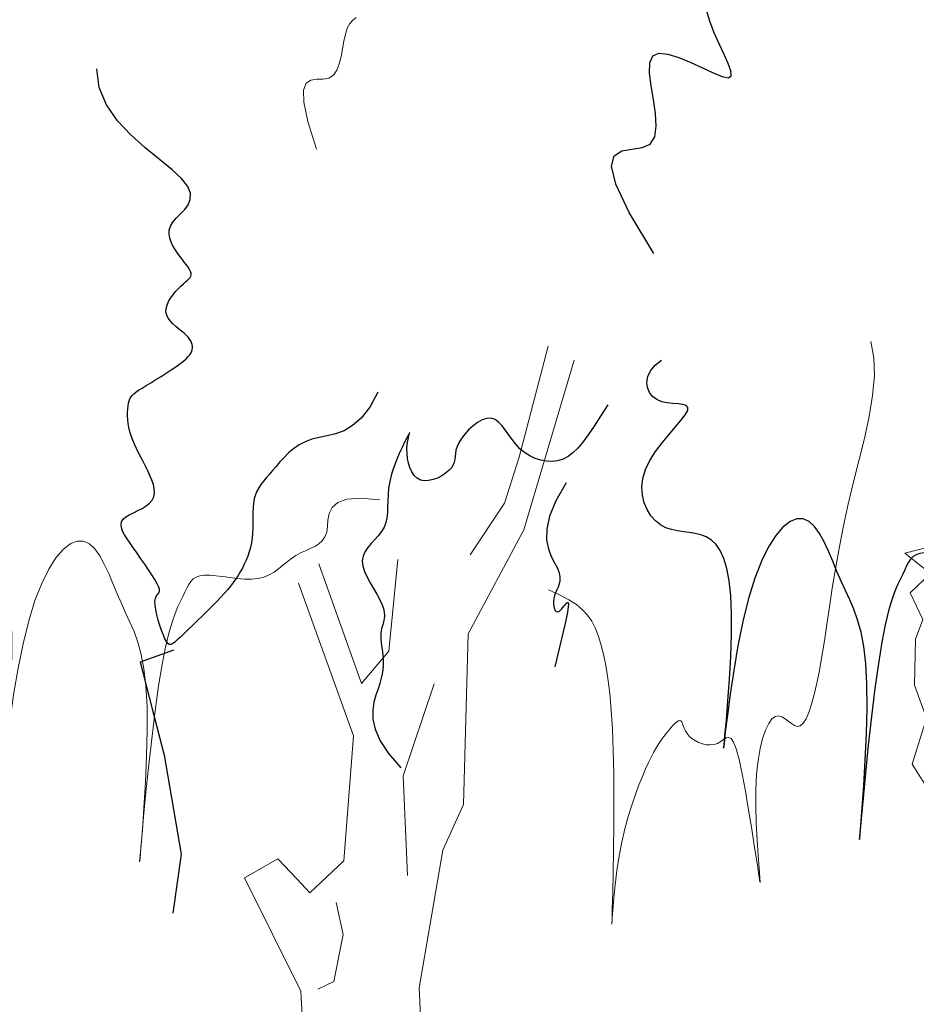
# Model space of a CAD drawing. Header units: metres. Extents: x 199581 to 207779, y 462378 to 466293.
# Tile 43 of 134: x 207400.63 to 207402.63, y 465968.83 to 465971.03. Entities that reach past the tile are written whole.
import ezdxf

# ---------------------------------------------------------------- set-up
doc = ezdxf.new("R2010")
doc.units = ezdxf.units.M
doc.layers.get('0').update_dxf_attribs({"lineweight": 25})
doc.layers.add('B-BOOM', color=253, linetype='Continuous', lineweight=25)
doc.layers.add('V-WE-GR-BOOM-SD', color=10, linetype='Continuous', lineweight=18)

# ---------------------------------------------------------------- blocks, each defined once
blk = doc.blocks.new('SGR-BOOM_S01_K_ZIJ-D')
for p, q in [((-0.1172, 3.7342), (-0.2444, 3.3211)), ((-0.2444, 3.3211), (-0.2125, 2.8763))]:
    blk.add_line(p, q)
for points in [[(-0.7043, 6.1056), (-0.747, 6.2277), (-0.7676, 6.3127), (-0.7703, 6.3674), (-0.7592, 6.3984), (-0.7383, 6.4128), (-0.7117, 6.4172), (-0.6836, 6.4185), (-0.6581, 6.4236), (-0.6383, 6.4377), (-0.6239, 6.4601), (-0.6137, 6.4888), (-0.6065, 6.5215), (-0.6009, 6.5559), (-0.5959, 6.5901), (-0.5901, 6.6217), (-0.5823, 6.6486), (-0.5717, 6.6693), (-0.5588, 6.685), (-0.5445, 6.6974)], [(-2.3952, 5.4948), (-2.5109, 5.675), (-2.574, 5.7998), (-2.5949, 5.8798), (-2.5838, 5.9258), (-2.551, 5.9484), (-2.5067, 5.9582), (-2.4611, 5.9659), (-2.4246, 5.9823), (-2.4048, 6.0153), (-2.3998, 6.0627), (-2.4049, 6.1196), (-2.4157, 6.1811), (-2.4276, 6.2424), (-2.4361, 6.2985), (-2.4366, 6.3445), (-2.4245, 6.3756), (-2.3969, 6.3885), (-2.3564, 6.3858), (-2.3074, 6.3721), (-2.2542, 6.3515), (-2.2009, 6.3284), (-2.152, 6.3072), (-2.1115, 6.2922), (-2.0839, 6.2877), (-2.072, 6.2969), (-2.0739, 6.3187), (-2.0863, 6.3509), (-2.1058, 6.3911), (-2.1292, 6.4371), (-2.1532, 6.4866), (-2.1744, 6.5373), (-2.1895, 6.587)], [(-3.6103, 4.8433), (-3.6447, 4.776), (-3.681, 4.7263), (-3.7186, 4.6911), (-3.7566, 4.6674), (-3.7944, 4.652), (-3.8313, 4.642), (-3.8664, 4.6342), (-3.899, 4.6255), (-3.9287, 4.6136), (-3.9553, 4.5986), (-3.9794, 4.581), (-4.0011, 4.5617), (-4.0208, 4.5414), (-4.0387, 4.5208), (-4.0551, 4.5005), (-4.0703, 4.4814), (-4.0845, 4.4639), (-4.0977, 4.4478), (-4.1097, 4.4326), (-4.1205, 4.4178), (-4.1299, 4.403), (-4.1378, 4.3878), (-4.1441, 4.3717), (-4.1487, 4.3542), (-4.1516, 4.335), (-4.153, 4.3142), (-4.1533, 4.2924), (-4.1531, 4.2697), (-4.1526, 4.2466), (-4.1522, 4.2234), (-4.1525, 4.2004), (-4.1537, 4.1779), (-4.1562, 4.1564), (-4.1599, 4.1356), (-4.1648, 4.1157), (-4.1708, 4.0966), (-4.1776, 4.0781), (-4.1853, 4.0602), (-4.1936, 4.0429), (-4.2025, 4.0262), (-4.212, 4.0099), (-4.2221, 3.9938), (-4.2329, 3.9777), (-4.2448, 3.9613), (-4.2578, 3.9446), (-4.2721, 3.9271), (-4.2879, 3.9087), (-4.3054, 3.8892), (-4.3246, 3.8684), (-4.345, 3.8468), (-4.3661, 3.8248), (-4.3873, 3.803), (-4.4081, 3.7819), (-4.4278, 3.762), (-4.4459, 3.7438), (-4.4619, 3.7279), (-4.4752, 3.7146), (-4.4863, 3.7044), (-4.4955, 3.6973), (-4.5034, 3.6937), (-4.5104, 3.6937), (-4.5169, 3.6976), (-4.5234, 3.7057), (-4.5303, 3.7181), (-4.538, 3.7349), (-4.5462, 3.7551), (-4.5544, 3.7776), (-4.5622, 3.8012), (-4.569, 3.8248), (-4.5744, 3.8473), (-4.578, 3.8675), (-4.5793, 3.8843), (-4.5781, 3.8968), (-4.575, 3.9059), (-4.5708, 3.9126), (-4.5665, 3.9179), (-4.5628, 3.923), (-4.5607, 3.929), (-4.561, 3.9369), (-4.5645, 3.9479), (-4.572, 3.9627), (-4.5829, 3.9808), (-4.5965, 4.0016), (-4.6122, 4.0244), (-4.6293, 4.0482), (-4.647, 4.0725), (-4.6648, 4.0964), (-4.6819, 4.1192), (-4.6977, 4.1403), (-4.7116, 4.1597), (-4.7232, 4.1775), (-4.7321, 4.1939), (-4.7378, 4.2088), (-4.7398, 4.2225), (-4.7377, 4.235), (-4.7309, 4.2465), (-4.7195, 4.2571), (-4.7042, 4.2671), (-4.6864, 4.2769), (-4.6673, 4.2869), (-4.6482, 4.2972), (-4.6304, 4.3084), (-4.6151, 4.3207), (-4.6036, 4.3345), (-4.5969, 4.3501), (-4.5945, 4.3671), (-4.596, 4.3855), (-4.6006, 4.4048), (-4.6077, 4.4248), (-4.6168, 4.4452), (-4.627, 4.4657), (-4.6379, 4.486), (-4.6489, 4.506), (-4.6597, 4.5255), (-4.6702, 4.5448), (-4.6801, 4.5637), (-4.6893, 4.5824), (-4.6977, 4.6009), (-4.705, 4.6194), (-4.7112, 4.6377), (-4.716, 4.656), (-4.7196, 4.6741), (-4.722, 4.6918), (-4.7234, 4.7087), (-4.7239, 4.7247), (-4.7235, 4.7396), (-4.7225, 4.7531), (-4.7209, 4.765), (-4.7188, 4.7752), (-4.7159, 4.784), (-4.7118, 4.7918), (-4.7063, 4.7993), (-4.6989, 4.8067), (-4.6894, 4.8146), (-4.6773, 4.8234), (-4.6623, 4.8335), (-4.6444, 4.8454), (-4.624, 4.8587), (-4.602, 4.873), (-4.5793, 4.888), (-4.5565, 4.9032), (-4.5345, 4.9182), (-4.5141, 4.9327), (-4.4962, 4.9461), (-4.4812, 4.9583), (-4.4692, 4.9693), (-4.4599, 4.9793), (-4.4528, 4.9883), (-4.4479, 4.9967), (-4.4447, 5.0046), (-4.443, 5.0122), (-4.4424, 5.0196), (-4.4429, 5.0269), (-4.4444, 5.0343), (-4.4471, 5.0418), (-4.451, 5.0495), (-4.4563, 5.0574), (-4.4631, 5.0656), (-4.4714, 5.0742), (-4.4815, 5.0831), (-4.4933, 5.0925), (-4.5062, 5.1024), (-4.5195, 5.1129), (-4.5323, 5.124), (-4.544, 5.1358), (-4.5538, 5.1483), (-4.5609, 5.1617), (-4.5647, 5.1759), (-4.5646, 5.191), (-4.5609, 5.2066), (-4.5544, 5.2225), (-4.5457, 5.2383), (-4.5354, 5.2536), (-4.5241, 5.2681), (-4.5124, 5.2814), (-4.5011, 5.2933), (-4.4905, 5.3035), (-4.4811, 5.3121), (-4.473, 5.3196), (-4.4662, 5.3264), (-4.4611, 5.3326), (-4.4578, 5.3387), (-4.4564, 5.3451), (-4.4571, 5.3521), (-4.46, 5.3599), (-4.4649, 5.3686), (-4.4716, 5.3782), (-4.4796, 5.3888), (-4.4889, 5.4002), (-4.4989, 5.4126), (-4.5096, 5.4259), (-4.5206, 5.4402), (-4.5314, 5.4553), (-4.5416, 5.4712), (-4.5503, 5.4878), (-4.5567, 5.505), (-4.5601, 5.5227), (-4.5598, 5.5407), (-4.5551, 5.5589), (-4.5451, 5.5772), (-4.5298, 5.5957), (-4.5116, 5.6147), (-4.4934, 5.6349), (-4.4785, 5.6568), (-4.4697, 5.681), (-4.4701, 5.708), (-4.4828, 5.7385), (-4.5108, 5.773), (-4.5556, 5.812), (-4.6131, 5.8561), (-4.6775, 5.9057), (-4.743, 5.9612), (-4.8039, 6.0232), (-4.8545, 6.0921), (-4.8891, 6.1684), (-4.9019, 6.2524)], [(0.3819, 4.1682), (0.4322, 4.1467), (0.474, 4.1258), (0.5084, 4.1048), (0.5366, 4.0828), (0.5597, 4.0591), (0.5787, 4.0329), (0.5948, 4.0035), (0.6092, 3.97), (0.6226, 3.9316), (0.6353, 3.8877), (0.6471, 3.8372), (0.6579, 3.7795), (0.6677, 3.7136), (0.6764, 3.6387), (0.6839, 3.5541), (0.6901, 3.4588), (0.695, 3.353), (0.6986, 3.2406), (0.7012, 3.1267), (0.703, 3.016), (0.704, 2.9137), (0.7046, 2.8245), (0.7048, 2.7534), (0.7048, 2.7054), (0.7049, 2.6839), (0.7052, 2.6864), (0.7061, 2.7092), (0.7079, 2.7482), (0.7108, 2.7996), (0.7151, 2.8595), (0.7212, 2.924), (0.7292, 2.9891), (0.7394, 3.0517), (0.7515, 3.1108), (0.7649, 3.1663), (0.7792, 3.2178), (0.794, 3.2652), (0.8088, 3.3083), (0.8231, 3.3468), (0.8366, 3.3804), (0.8488, 3.4092), (0.8598, 3.4336), (0.87, 3.4544), (0.8794, 3.4722), (0.8884, 3.4877), (0.8972, 3.5015), (0.906, 3.5145), (0.9149, 3.5272), (0.9243, 3.5402), (0.9339, 3.5532), (0.9435, 3.5655), (0.9528, 3.5768), (0.9617, 3.5865), (0.9699, 3.594), (0.9772, 3.5989), (0.9833, 3.6007), (0.9882, 3.5989), (0.9922, 3.5941), (0.9959, 3.5867), (0.9998, 3.5774), (1.0043, 3.5667), (1.0101, 3.5552), (1.0176, 3.5435), (1.0273, 3.5321), (1.0396, 3.5216), (1.054, 3.5124), (1.0701, 3.5048), (1.0872, 3.4991), (1.1048, 3.4957), (1.1222, 3.495), (1.139, 3.4972), (1.1545, 3.5028), (1.1684, 3.5115), (1.1808, 3.521), (1.1924, 3.5284), (1.2035, 3.5309), (1.2146, 3.5256), (1.2262, 3.5097), (1.2387, 3.4802), (1.2526, 3.4343), (1.268, 3.3706), (1.2845, 3.2937), (1.3013, 3.2095), (1.3174, 3.1242), (1.3322, 3.0436), (1.3448, 2.9739), (1.3544, 2.9211), (1.3602, 2.8911), (1.3617, 2.8883), (1.3597, 2.9099), (1.3552, 2.9515), (1.3491, 3.0085), (1.3426, 3.0766), (1.3367, 3.1512), (1.3324, 3.2279), (1.3307, 3.3021), (1.3325, 3.3702), (1.3375, 3.4311), (1.3452, 3.4846), (1.3552, 3.5303), (1.3671, 3.568), (1.3803, 3.5974), (1.3945, 3.6182), (1.4091, 3.63), (1.4238, 3.6332), (1.4384, 3.6294), (1.4529, 3.6211), (1.4673, 3.6105), (1.4814, 3.5998), (1.4952, 3.5915), (1.5087, 3.5877), (1.5217, 3.5909), (1.5343, 3.6027), (1.5465, 3.6233), (1.5581, 3.6521), (1.5693, 3.6888), (1.5801, 3.7327), (1.5904, 3.7836), (1.6003, 3.8408), (1.6097, 3.9041), (1.6187, 3.9728), (1.6277, 4.0467), (1.6372, 4.1254), (1.6476, 4.2085), (1.6594, 4.2958), (1.6731, 4.3869), (1.689, 4.4814), (1.7077, 4.579), (1.7291, 4.6791), (1.7516, 4.7803), (1.7731, 4.8808), (1.7914, 4.9789), (1.8045, 5.0729), (1.8101, 5.161), (1.8061, 5.2416), (1.7905, 5.3129)], [(-0.3814, 4.5496), (-0.4668, 4.5541), (-0.5275, 4.5473), (-0.5679, 4.5313), (-0.5922, 4.5087), (-0.6046, 4.4817), (-0.6096, 4.4527), (-0.6112, 4.4241), (-0.6139, 4.3981), (-0.621, 4.3767), (-0.6325, 4.3593), (-0.6477, 4.3452), (-0.6656, 4.3334), (-0.6855, 4.3229), (-0.7065, 4.3129), (-0.7278, 4.3024), (-0.7485, 4.2905), (-0.7681, 4.2767), (-0.7869, 4.2613), (-0.8054, 4.2453), (-0.8243, 4.2293), (-0.8441, 4.2143), (-0.8654, 4.201), (-0.8887, 4.1903), (-0.9147, 4.1828), (-0.9436, 4.1792), (-0.9748, 4.1789), (-1.0073, 4.1808), (-1.04, 4.1841), (-1.0721, 4.1878), (-1.1025, 4.1911), (-1.1302, 4.193), (-1.1544, 4.1926), (-1.1743, 4.1892), (-1.1903, 4.1828), (-1.2033, 4.1737), (-1.2139, 4.162), (-1.2229, 4.1481), (-1.231, 4.132), (-1.239, 4.1142), (-1.2476, 4.0947), (-1.2574, 4.0735), (-1.2684, 4.0485), (-1.2802, 4.0176), (-1.2928, 3.9785), (-1.3058, 3.9288), (-1.319, 3.8663), (-1.3323, 3.7886), (-1.3453, 3.6935), (-1.3579, 3.5804), (-1.3697, 3.4556), (-1.3805, 3.3269), (-1.39, 3.2025), (-1.3978, 3.0902), (-1.4038, 2.9981), (-1.4076, 2.934), (-1.4089, 2.906), (-1.4077, 2.9194), (-1.4046, 2.9692), (-1.4004, 3.0476), (-1.3961, 3.147), (-1.3924, 3.2597), (-1.3903, 3.378), (-1.3906, 3.4942), (-1.3941, 3.6007), (-1.4016, 3.6915), (-1.4126, 3.7674), (-1.4266, 3.8311), (-1.443, 3.885), (-1.4613, 3.9319), (-1.4808, 3.9742), (-1.501, 4.0146), (-1.5213, 4.0556), (-1.5413, 4.0991), (-1.5612, 4.1439), (-1.5813, 4.1879), (-1.602, 4.2293), (-1.6236, 4.2662), (-1.6465, 4.2965), (-1.671, 4.3183), (-1.6974, 4.3297), (-1.726, 4.329), (-1.7562, 4.3158), (-1.7873, 4.2899), (-1.8186, 4.2514), (-1.8494, 4.2), (-1.8791, 4.1356), (-1.907, 4.0582), (-1.9324, 3.9676), (-1.9547, 3.8647), (-1.9738, 3.7548), (-1.9898, 3.6441), (-2.0028, 3.5389), (-2.0128, 3.4453), (-2.0199, 3.3697), (-2.0241, 3.3183), (-2.0255, 3.2973), (-2.0242, 3.3109), (-2.021, 3.3548), (-2.0167, 3.4228), (-2.012, 3.5083), (-2.0077, 3.605), (-2.0048, 3.7066), (-2.0038, 3.8068), (-2.0058, 3.899), (-2.0112, 3.9784), (-2.0201, 4.0447), (-2.032, 4.0992), (-2.0468, 4.1431), (-2.064, 4.1776), (-2.0835, 4.2039), (-2.105, 4.2232), (-2.1281, 4.2367), (-2.1526, 4.2456), (-2.1782, 4.2512), (-2.2044, 4.2548), (-2.231, 4.2575), (-2.2575, 4.2607), (-2.2837, 4.2656), (-2.3093, 4.2735), (-2.3337, 4.2856), (-2.3567, 4.3029), (-2.3775, 4.3251), (-2.3951, 4.3517), (-2.4088, 4.3821), (-2.4177, 4.4157), (-2.4209, 4.452), (-2.4176, 4.4903), (-2.4069, 4.5301), (-2.3885, 4.5708), (-2.3641, 4.6114), (-2.3363, 4.6509), (-2.3072, 4.6885), (-2.2793, 4.7231), (-2.2549, 4.7538), (-2.2363, 4.7795), (-2.2259, 4.7993), (-2.2254, 4.8126), (-2.2336, 4.8206), (-2.2488, 4.8248), (-2.2691, 4.8268), (-2.2927, 4.8281), (-2.3178, 4.8302), (-2.3427, 4.8348), (-2.3654, 4.8433), (-2.3845, 4.8569), (-2.3989, 4.875), (-2.408, 4.8965), (-2.411, 4.9204), (-2.4073, 4.9457), (-2.3961, 4.9714), (-2.3768, 4.9963), (-2.3485, 5.0196)], [(-2.5831, 4.814), (-2.6143, 4.7623), (-2.642, 4.7172), (-2.667, 4.6783), (-2.69, 4.6454), (-2.7117, 4.6181), (-2.7329, 4.5961), (-2.7542, 4.5791), (-2.7764, 4.5667), (-2.8001, 4.5588), (-2.8249, 4.555), (-2.8503, 4.5552), (-2.8758, 4.5591), (-2.9011, 4.5666), (-2.9254, 4.5774), (-2.9485, 4.5914), (-2.9698, 4.6084), (-2.9889, 4.6279), (-3.0062, 4.649), (-3.0223, 4.6704), (-3.0376, 4.691), (-3.0527, 4.7095), (-3.068, 4.7247), (-3.0842, 4.7354), (-3.1017, 4.7405), (-3.1208, 4.7391), (-3.141, 4.7319), (-3.1616, 4.72), (-3.1817, 4.7044), (-3.2007, 4.6864), (-3.2179, 4.6669), (-3.2323, 4.647), (-3.2435, 4.6279), (-3.2507, 4.6104), (-3.2549, 4.5945), (-3.2571, 4.5798), (-3.2582, 4.5661), (-3.2593, 4.5531), (-3.2614, 4.5405), (-3.2656, 4.5281), (-3.2729, 4.5154), (-3.284, 4.5025), (-3.2984, 4.4898), (-3.3154, 4.478), (-3.334, 4.4678), (-3.3536, 4.4599), (-3.3733, 4.455), (-3.3923, 4.4537), (-3.4099, 4.4568), (-3.4253, 4.4647), (-3.4384, 4.4769), (-3.4494, 4.4924), (-3.4583, 4.5106), (-3.4651, 4.5307), (-3.4698, 4.5517), (-3.4727, 4.573), (-3.4736, 4.5937), (-3.4728, 4.6131), (-3.4708, 4.6305), (-3.4681, 4.6452), (-3.4656, 4.6567), (-3.4637, 4.6643), (-3.4632, 4.6674), (-3.4646, 4.6653), (-3.4686, 4.6574), (-3.4755, 4.6433), (-3.4849, 4.6238), (-3.4959, 4.5999), (-3.5077, 4.5724), (-3.5195, 4.5425), (-3.5305, 4.5109), (-3.5399, 4.4788), (-3.5468, 4.4471), (-3.5509, 4.4166), (-3.5527, 4.3875), (-3.5531, 4.3597), (-3.553, 4.3334), (-3.5534, 4.3084), (-3.5552, 4.2847), (-3.5593, 4.2625), (-3.5665, 4.2416), (-3.5775, 4.222), (-3.5914, 4.2034), (-3.6067, 4.1854), (-3.6222, 4.1675), (-3.6365, 4.1495), (-3.6484, 4.1307), (-3.6564, 4.111), (-3.6594, 4.0898), (-3.6564, 4.067), (-3.6484, 4.0428), (-3.6365, 4.0178), (-3.6222, 3.9925), (-3.6067, 3.9675), (-3.5914, 3.9432), (-3.5775, 3.9202), (-3.5665, 3.899), (-3.5593, 3.8799), (-3.5555, 3.8628), (-3.5545, 3.8473), (-3.5555, 3.833), (-3.5579, 3.8197), (-3.5609, 3.8069), (-3.564, 3.7944), (-3.5664, 3.7817), (-3.5676, 3.7687), (-3.5677, 3.7552), (-3.5668, 3.7414), (-3.5652, 3.7273), (-3.5632, 3.713), (-3.5609, 3.6985), (-3.5587, 3.6839), (-3.5567, 3.6692), (-3.5551, 3.6545), (-3.5542, 3.6393), (-3.5542, 3.6235), (-3.5552, 3.6065), (-3.5574, 3.588), (-3.5612, 3.5677), (-3.5666, 3.5451), (-3.5739, 3.5199), (-3.5827, 3.4917), (-3.5908, 3.4601), (-3.5952, 3.4244), (-3.5932, 3.3844), (-3.5819, 3.3395), (-3.5584, 3.2891), (-3.5199, 3.2329), (-3.4635, 3.1703)], [(-2.7592, 4.4619), (-2.8038, 4.3804), (-2.8299, 4.3113), (-2.8408, 4.2533), (-2.84, 4.2049), (-2.8309, 4.1647), (-2.817, 4.1314), (-2.8018, 4.1037), (-2.7886, 4.08), (-2.7802, 4.0593), (-2.7763, 4.041), (-2.7762, 4.0245), (-2.7787, 4.0097), (-2.7831, 3.996), (-2.7885, 3.983), (-2.7938, 3.9704), (-2.7982, 3.9577), (-2.801, 3.9447), (-2.8021, 3.9318), (-2.8017, 3.9195), (-2.8, 3.9083), (-2.7972, 3.8986), (-2.7934, 3.8911), (-2.7888, 3.8862), (-2.7836, 3.8845), (-2.7779, 3.8862), (-2.7719, 3.8906), (-2.7658, 3.8971), (-2.7598, 3.9046), (-2.754, 3.9123), (-2.7486, 3.9195), (-2.7438, 3.9251), (-2.7397, 3.9283), (-2.7366, 3.9282), (-2.735, 3.9224), (-2.7354, 3.9088), (-2.7385, 3.8848), (-2.7447, 3.8483), (-2.7548, 3.7968), (-2.7692, 3.728), (-2.7885, 3.6395)]]:
    blk.add_lwpolyline(points)
at = {"flags": 128}
for points in [[(0.3522, 5.2542), (0.2351, 4.7552), (0.1761, 4.5496), (0.0293, 4.315)], [(0, 0), (-0.1468, 0.2933), (-0.2053, 1.1447), (-0.1176, 1.9664), (-0.1468, 2.3776), (-0.0585, 2.994), (0.0293, 3.1996), (0.0293, 3.9625), (0.2644, 4.4325), (0.4697, 5.1954)], [(2.3778, 4.4909), (1.9666, 4.3738), (2.0842, 4.2856), (1.9964, 4.1975), (2.0549, 4.08), (2.0256, 3.9919), (2.0256, 3.7867), (2.0842, 3.6398), (2.0256, 3.4342), (2.2017, 3.1703)], [(-0.6458, 4.2563), (-0.4404, 3.7279), (-0.3229, 3.8744), (-0.2936, 4.2856)], [(-0.7043, 0), (-0.675, 0.7042), (-0.6165, 1.6437), (-0.675, 2.3482), (-0.9394, 2.8472), (-0.7926, 2.9353), (-0.7043, 2.8472), (-0.6458, 2.7884), (-0.499, 2.9353), (-0.4697, 3.493), (-0.7336, 4.1682)], [(-4.4912, 3.6692), (-4.638, 3.6105), (-4.579, 3.4049), (-4.5205, 3.1996), (-4.4327, 2.7591), (-4.462, 2.4951)], [(-0.5281, 2.7474), (-0.493, 2.6064), (-0.5281, 2.3949), (-0.599, 2.3597)]]:
    blk.add_lwpolyline(points, dxfattribs=at)

msp = doc.modelspace()

# ---------------------------------------------------------------- block references
at = {"layer": 'B-BOOM', "xscale": 0.4999999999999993, "yscale": 0.4999999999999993, "zscale": 0.4999999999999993, "rotation": 358.4697064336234}
msp.add_blockref('SGR-BOOM_S01_K_ZIJ-D', (207403.167, 465967.7314), dxfattribs=at)
at = {"layer": 'V-WE-GR-BOOM-SD', "xscale": 0.4999999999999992, "yscale": 0.4999999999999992, "zscale": 0.4999999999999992, "rotation": 358.4697064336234}
msp.add_blockref('SGR-BOOM_S01_K_ZIJ-D', (207401.5612, 465967.6816), dxfattribs=at)

doc.saveas('drawing.dxf')
